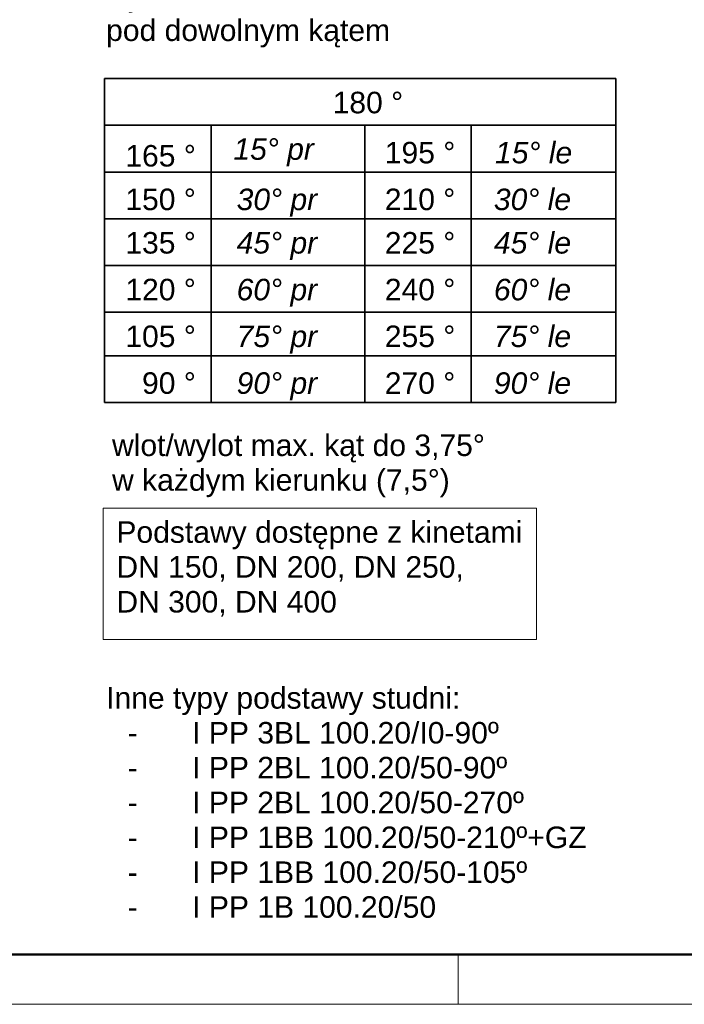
# Model space of a CAD drawing. Header units: millimetres. Extents: x 451 to 766, y 63 to 285.
# Tile 12 of 37: x 585 to 655, y 63 to 167. Entities that reach past the tile are written whole.
import ezdxf

# ---------------------------------------------------------------- set-up
doc = ezdxf.new("R2010")
doc.units = ezdxf.units.MM
doc.header["$LTSCALE"] = 5.08
doc.layers.get('0').update_dxf_attribs({"lineweight": 18})
for name, color, linetype, lineweight in [('_proj. cienkie', 7, 'Continuous', 13), ('Ebene-1', 7, 'Continuous', 18), ('FOLIE1', 7, 'Continuous', 35), ('opis', 7, 'Continuous', 13)]:
    doc.layers.add(name, color=color, linetype=linetype, lineweight=lineweight)
doc.styles.add('Arial', font='arial.ttf')
doc.styles.add('Arial (italic)', font='ariali.ttf')

msp = doc.modelspace()

# ---------------------------------------------------------------- linework, layer by layer
at = {"color": 7, "linetype": 'Continuous', "lineweight": 35}
for p, q in [((594.008, 160.455), (594.008, 126.236)), ((594.008, 160.455), (648.008, 160.455)), ((648.008, 160.455), (648.008, 126.236)), ((594.008, 155.517), (648.008, 155.517)), ((605.258, 155.517), (605.258, 126.236)), ((621.508, 155.517), (621.508, 126.236)), ((632.758, 155.517), (632.758, 126.236)), ((594.008, 150.578), (648.008, 150.578)), ((594.008, 145.639), (648.008, 145.639)), ((594.008, 140.7), (648.008, 140.7)), ((594.008, 135.761), (648.008, 135.761)), ((594.008, 131.175), (648.008, 131.175)), ((594.008, 126.236), (648.008, 126.236))]:
    msp.add_line(p, q, dxfattribs=at)
at = {"color": 7, "linetype": 'Continuous', "lineweight": 18, "flags": 128}
msp.add_lwpolyline([(593.87, 115.084), (639.638, 115.084), (639.638, 101.195), (593.87, 101.195)], close=True, dxfattribs=at)
at = {"layer": 'opis'}
msp.add_line((631.352, 67.915), (631.352, 62.665), dxfattribs=at)
msp.add_line((631.352, 67.915), (631.352, 62.665), dxfattribs=at)

# ---------------------------------------------------------------- texts
at = {"color": 7, "attachment_point": 1, "line_spacing_factor": 0.971628}
for s, insert, char_height, style in [('180 °', (618.105, 159.054), 2.2729, 'Arial'), ('15° pr', (607.619, 154.142), 2.2729, 'Arial (italic)'), ('15° le', (635.258, 153.763), 2.2729, 'Arial (italic)'), ('165 °', (596.206, 153.431), 2.2729, 'Arial'), ('195 °', (623.617, 153.763), 2.2729, 'Arial'), ('150 °', (596.206, 148.824), 2.2729, 'Arial'), ('30° pr', (607.966, 148.824), 2.2729, 'Arial (italic)'), ('210 °', (623.617, 148.824), 2.2729, 'Arial'), ('30° le', (635.141, 148.824), 2.2729, 'Arial (italic)'), ('135 °', (596.206, 144.238), 2.2729, 'Arial'), ('45° pr', (607.966, 144.238), 2.2729, 'Arial (italic)'), ('225 °', (623.617, 144.238), 2.2729, 'Arial'), ('45° le', (635.141, 144.238), 2.2729, 'Arial (italic)'), ('120 °', (596.206, 139.299), 2.2729, 'Arial'), ('60° pr', (607.966, 139.299), 2.2729, 'Arial (italic)'), ('240 °', (623.617, 139.299), 2.2729, 'Arial'), ('60° le', (635.141, 139.299), 2.2729, 'Arial (italic)'), ('105 °', (596.206, 134.36), 2.2729, 'Arial'), ('75° pr', (607.966, 134.36), 2.2729, 'Arial (italic)'), ('255 °', (623.617, 134.36), 2.2729, 'Arial'), ('75° le', (635.141, 134.36), 2.2729, 'Arial (italic)'), ('  90 °', (596.206, 129.421), 2.2729, 'Arial'), ('90° pr', (607.966, 129.421), 2.2729, 'Arial (italic)'), ('270 °', (623.617, 129.421), 2.2729, 'Arial'), ('90° le', (635.141, 129.421), 2.2729, 'Arial (italic)'), ('Podstawy dostępne z kinetami\\PDN 150, DN 200, DN 250,  \\PDN 300, DN 400', (595.263, 113.684), 2.27287, 'Arial')]:
    msp.add_mtext(s, dxfattribs=dict(at, insert=insert, char_height=char_height, style=style))
at = {"layer": 'Ebene-1', "color": 7, "char_height": 2.27287, "attachment_point": 1, "line_spacing_factor": 0.971628, "style": 'Arial'}
for s, insert in [('podstawa:\\PI PP 1B 100.20/50\\Pwysokość: 50 cm\\Ppod dowolnym kątem', (594.177, 177.736)), ('Inne typy podstawy studni:\\P\\pxi-3,l4t4;-^II PP 3BL 100.20/I0-90º\\P-^II PP 2BL 100.20/50-90º\\P-^II PP 2BL 100.20/50-270º\\P-^II PP 1BB 100.20/50-210º+GZ\\P-^II PP 1BB 100.20/50-105º\\P-^II PP 1B 100.20/50', (594.177, 96.166))]:
    msp.add_mtext(s, dxfattribs=dict(at, insert=insert))

# ---------------------------------------------------------------- wipeouts: each hides what was drawn before it
at = {"color": 7, "linetype": 'Continuous', "lineweight": 18}
msp.add_wipeout([(594.805, 116.169), (634.192, 116.169), (634.192, 123.472), (594.805, 123.472)], dxfattribs=at).dxf.layer = 'FOLIE1'

# ---------------------------------------------------------------- next in the draw order: linework, layer by layer
at = {"layer": '_proj. cienkie', "lineweight": 50}
msp.add_lwpolyline([(467.102, 67.915), (761.102, 67.915), (761.102, 280.165), (467.102, 280.165)], close=True, dxfattribs=at)
at = {"layer": 'opis'}
msp.add_lwpolyline([(451.352, 62.665), (766.352, 62.665), (766.352, 285.415), (451.352, 285.415)], close=True, dxfattribs=at)

# ---------------------------------------------------------------- next in the draw order: texts
at = {"layer": 'FOLIE1', "color": 7, "insert": (594.805, 122.855), "char_height": 2.27287, "attachment_point": 1, "line_spacing_factor": 0.967741, "style": 'Arial'}
msp.add_mtext('wlot/wylot max. kąt do 3,75°\\Pw każdym kierunku (7,5°)', dxfattribs=at)

doc.saveas('drawing.dxf')
